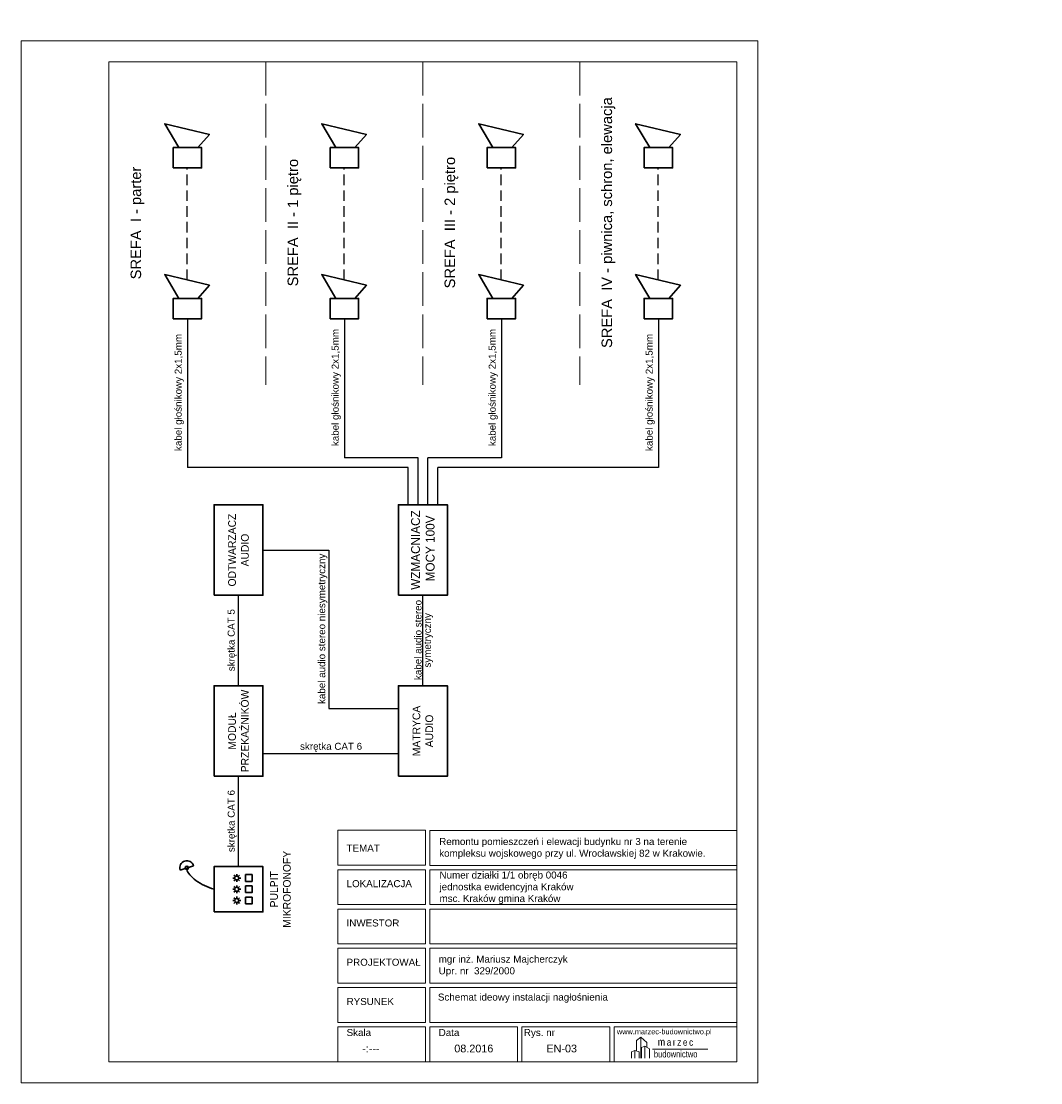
# Model space of a CAD drawing. Header units: centimetres. Extents: x 74448 to 96987, y -37016 to -10817.
# Tile 112 of 174: x 88536 to 91442, y -37016 to -33990. Entities that reach past the tile are written whole.
import ezdxf

# ---------------------------------------------------------------- set-up
doc = ezdxf.new("R2010")
doc.units = ezdxf.units.CM
doc.header["$LTSCALE"] = 0.02
doc.linetypes.add('ACAD_ISO02W100', pattern=[15, 12, -3])
doc.linetypes.add('DASHED', pattern=[0.75, 0.5, -0.25])
doc.layers.get('0').update_dxf_attribs({"color": 8, "lineweight": 13})
doc.layers.add('_pk_opis legenda', color=7, linetype='Continuous')
doc.layers.add('_pk_tabelka', color=7, linetype='Continuous', lineweight=15)
doc.layers.add('linia', color=7, linetype='Continuous', lineweight=5)
doc.styles.add('1-100', font='arial.ttf', dxfattribs={"width": 0.5, "oblique": 5, "height": 20})
doc.styles.add('ARCH. STANDARD', font='arial.ttf')
doc.styles.get("Standard").update_dxf_attribs({"font": 'arial.ttf', "height": 12})
doc.styles.add('Tomasz_W legenda', font='TCM_____.TTF')

# ---------------------------------------------------------------- blocks, each defined once
blk = doc.blocks.new('A$C2559252F')
at = {"lineweight": 9}
for p, q in [((-20.01, 3.95), (-18.01, 5.47)), ((-18.01, 5.47), (-15.17, 2.98)), ((-18.01, 5.47), (-18.01, -4.14)), ((-20.01, -0.88), (-20.01, 3.95)), ((-17.65, 0.81), (-16.1, 1.39)), ((-17.65, -4.14), (-17.65, 0.81)), ((-16.1, 1.39), (-13.97, 0.07)), ((-16.1, 1.39), (-16.1, -4.14)), ((-15.17, 2.98), (-15.17, 0.81)), ((-13.97, 0.07), (-13.97, -4.14)), ((-12.57, 0), (12.57, 0)), ((-20.67, -0.7), (-20.67, -4.14))]:
    blk.add_line(p, q, dxfattribs=at)
blk.add_lwpolyline([(-22.28, -4.14), (-22.28, -1.29), (-20.67, -0.7), (-18.79, -1.2), (-18.79, -4.14)], dxfattribs=at)
at = {"lineweight": 9, "attachment_point": 1}
for s, insert, char_height, width in [('{\\fTechnic|b0|i0|c2|p2;\\H1.1667x;m\\H0.57141x; \\H1.6001x;a\\H0.62496x; \\H1.6001x;r\\H0.62496x; \\H1.6001x;z\\H0.62496x; \\H1.6001x;e\\H0.62496x; \\H1.6001x;c}', (-10.22, 5.04), 3, 25.2165), ('{\\fTechnic|b0|i0|c2|p2;\\H0.25x;budownictwo}', (-11.99, -0.78), 12, 32.0979)]:
    blk.add_mtext(s, dxfattribs=dict(at, insert=insert, char_height=char_height, width=width))

msp = doc.modelspace()

# ---------------------------------------------------------------- linework, layer by layer
at = {"layer": '_pk_opis legenda', "linetype": 'DASHED', "ltscale": 3000}
for p, q in [((89008.4, -34727.3), (89008.4, -34408.1)), ((89455.9, -34727.3), (89455.9, -34408.1)), ((89903.4, -34727.3), (89903.4, -34408.1)), ((90350.9, -34727.3), (90350.9, -34408.1))]:
    msp.add_line(p, q, dxfattribs=at)
at = {"layer": '_pk_opis legenda'}
for p, q in [((89009.3, -34837.9), (89009.3, -35262.1)), ((89456.8, -34837.9), (89456.8, -35234.1)), ((89904.3, -34837.9), (89904.3, -35234.1)), ((90351.8, -34837.9), (90351.8, -35262.1)), ((89666.9, -35234.1), (89456.8, -35234.1)), ((89666.9, -35368.4), (89666.9, -35234.1)), ((89904.3, -35234.1), (89694.9, -35234.1)), ((89694.9, -35368.4), (89694.9, -35234.1)), ((89638.9, -35262.1), (89009.3, -35262.1)), ((89638.9, -35368.4), (89638.9, -35262.1)), ((90351.8, -35262.1), (89722.9, -35262.1)), ((89722.9, -35368.4), (89722.9, -35262.1)), ((89224.7, -35497.3), (89412.9, -35497.3)), ((89412.9, -35497.3), (89412.9, -35948.5)), ((89155, -35884.1), (89155, -35626.2)), ((89680.6, -35884.1), (89680.6, -35626.2)), ((89412.9, -35948.5), (89610.9, -35948.5)), ((89224.7, -36077.4), (89610.9, -36077.4)), ((89155, -36399.7), (89155, -36141.9))]:
    msp.add_line(p, q, dxfattribs=at)
at = {"layer": '_pk_tabelka', "color": 7, "ltscale": 3}
for p, q in [((88535.6, -34045.7), (88535.6, -37015.7)), ((90635.6, -34045.7), (88535.6, -34045.7)), ((90635.6, -34045.7), (90635.6, -37015.7)), ((90575.6, -34105.7), (88785.6, -34105.7)), ((88785.6, -34105.7), (88785.6, -36955.7)), ((90575.6, -34105.7), (90575.6, -36955.7)), ((90575.6, -36955.7), (88785.6, -36955.7)), ((90635.6, -37015.7), (88535.6, -37015.7))]:
    msp.add_line(p, q, dxfattribs=at)
at = {"layer": '_pk_tabelka', "lineweight": 30}
for p, q in [((88988.5, -36409.3), (89027.1, -36397.1)), ((89146, -36428.1), (89142, -36424.1)), ((89150, -36426.5), (89150, -36420.8)), ((89157.9, -36424.1), (89153.9, -36428.1)), ((89144.3, -36432.1), (89138.7, -36432.1)), ((89146, -36436.1), (89142, -36440)), ((89146, -36460.2), (89142, -36456.2)), ((89150, -36443.3), (89150, -36437.7)), ((89150, -36458.6), (89150, -36453)), ((89157.9, -36440), (89153.9, -36436.1)), ((89157.9, -36456.2), (89153.9, -36460.2)), ((89161.2, -36432.1), (89155.6, -36432.1)), ((89144.3, -36464.2), (89138.7, -36464.2)), ((89146, -36468.2), (89142, -36472.1)), ((89146, -36492.3), (89142, -36488.4)), ((89150, -36475.4), (89150, -36469.8)), ((89150, -36490.7), (89150, -36485.1)), ((89157.9, -36472.1), (89153.9, -36468.2)), ((89157.9, -36488.4), (89153.9, -36492.3)), ((89161.2, -36464.2), (89155.6, -36464.2)), ((89144.3, -36496.3), (89138.7, -36496.3)), ((89146, -36500.3), (89142, -36504.3)), ((89150, -36507.6), (89150, -36501.9)), ((89157.9, -36504.3), (89153.9, -36500.3)), ((89161.2, -36496.3), (89155.6, -36496.3))]:
    msp.add_line(p, q, dxfattribs=at)
for points in [[(88985.2, -34350.4), (88944.6, -34282.2), (89072.1, -34312.7), (89039.2, -34350.4)], [(89432.7, -34350.4), (89392.1, -34282.2), (89519.6, -34312.7), (89486.7, -34350.4)], [(89880.2, -34350.4), (89839.6, -34282.2), (89967.1, -34312.7), (89934.2, -34350.4)], [(90327.7, -34350.4), (90287.1, -34282.2), (90414.6, -34312.7), (90381.7, -34350.4)], [(88985.2, -34780.2), (88944.6, -34712), (89072.1, -34742.5), (89039.2, -34780.2)], [(89432.7, -34780.2), (89392.1, -34712), (89519.6, -34742.5), (89486.7, -34780.2)], [(89880.2, -34780.2), (89839.6, -34712), (89967.1, -34742.5), (89934.2, -34780.2)], [(90327.7, -34780.2), (90287.1, -34712), (90414.6, -34742.5), (90381.7, -34780.2)]]:
    msp.add_lwpolyline(points, dxfattribs=at)
for points in [[(88968.8, -34408.1), (88968.8, -34350.4), (89049.9, -34350.4), (89049.9, -34408.1)], [(89416.3, -34408.1), (89416.3, -34350.4), (89497.4, -34350.4), (89497.4, -34408.1)], [(89863.8, -34408.1), (89863.8, -34350.4), (89944.9, -34350.4), (89944.9, -34408.1)], [(90311.3, -34408.1), (90311.3, -34350.4), (90392.4, -34350.4), (90392.4, -34408.1)], [(88968.8, -34837.9), (88968.8, -34780.2), (89049.9, -34780.2), (89049.9, -34837.9)], [(89416.3, -34837.9), (89416.3, -34780.2), (89497.4, -34780.2), (89497.4, -34837.9)], [(89863.8, -34837.9), (89863.8, -34780.2), (89944.9, -34780.2), (89944.9, -34837.9)], [(90311.3, -34837.9), (90311.3, -34780.2), (90392.4, -34780.2), (90392.4, -34837.9)], [(89085.3, -35626.2), (89085.3, -35368.4), (89224.7, -35368.4), (89224.7, -35626.2)], [(89610.9, -35626.2), (89610.9, -35368.4), (89750.3, -35368.4), (89750.3, -35626.2)], [(89085.3, -36141.9), (89085.3, -35884.1), (89224.7, -35884.1), (89224.7, -36141.9)], [(89610.9, -36141.9), (89610.9, -35884.1), (89750.3, -35884.1), (89750.3, -36141.9)], [(89085.3, -36528.7), (89085.3, -36399.7), (89224.7, -36399.7), (89224.7, -36528.7)], [(89175.1, -36441.7), (89175.1, -36422.4), (89193.6, -36422.4), (89193.6, -36441.7)], [(89175.1, -36473.8), (89175.1, -36454.6), (89193.6, -36454.6), (89193.6, -36473.8)], [(89175.1, -36505.9), (89175.1, -36486.7), (89193.6, -36486.7), (89193.6, -36505.9)]]:
    msp.add_lwpolyline(points, close=True, dxfattribs=at)
at = {"layer": '_pk_tabelka', "color": 7, "ltscale": 3}
for points in [[(89438.1, -36395.5), (89688.1, -36395.5), (89688.1, -36296.1), (89438.1, -36296.1)], [(89700.6, -36396), (90575.6, -36396), (90575.6, -36296.6), (89700.6, -36296.6)], [(89438.1, -36508), (89688.1, -36508), (89688.1, -36408.5), (89438.1, -36408.5)], [(89700.6, -36508), (90575.6, -36508), (90575.6, -36408.5), (89700.6, -36408.5)], [(89438.1, -36619.9), (89688.1, -36619.9), (89688.1, -36520.5), (89438.1, -36520.5)], [(89700.6, -36619.9), (90575.6, -36619.9), (90575.6, -36520.5), (89700.6, -36520.5)], [(89438.1, -36731.8), (89688.1, -36731.8), (89688.1, -36632.4), (89438.1, -36632.4)], [(89700.6, -36731.8), (90575.6, -36731.8), (90575.6, -36632.4), (89700.6, -36632.4)], [(89438.1, -36843.7), (89688.1, -36843.7), (89688.1, -36744.3), (89438.1, -36744.3)], [(89700.6, -36843.7), (90575.6, -36843.7), (90575.6, -36744.3), (89700.6, -36744.3)], [(89438.1, -36955.7), (89688.1, -36955.7), (89688.1, -36856.2), (89438.1, -36856.2)], [(89700.6, -36955.7), (89950.6, -36955.7), (89950.6, -36856.2), (89700.6, -36856.2)], [(89963.1, -36955.7), (90213.1, -36955.7), (90213.1, -36856.2), (89963.1, -36856.2)], [(90225.6, -36955.7), (90575.6, -36955.7), (90575.6, -36856.2), (90225.6, -36856.2)]]:
    msp.add_lwpolyline(points, close=True, dxfattribs=at)
at = {"layer": '_pk_tabelka', "lineweight": 30}
for centre, radius in [((89007.8, -36403.2), 5.08), ((89150, -36432.1), 5.62), ((89150, -36464.2), 5.62), ((89150, -36496.3), 5.62)]:
    msp.add_circle(centre, radius, dxfattribs=at)
msp.add_arc((89007.8, -36403.2), 20.3, 17.5493, 197.5054, dxfattribs=at)
msp.add_ellipse((89074.6, -36430.4), major_axis=(66.2, -30.2), ratio=0.383119, start_param=3.418668, end_param=5.044931, dxfattribs=at)
at = {"layer": 'linia', "linetype": 'ACAD_ISO02W100', "lineweight": 15, "ltscale": 400}
for p, q in [((89233.1, -34105.7), (89233.1, -35026)), ((89680.6, -34105.7), (89680.6, -35026)), ((90128.1, -34105.7), (90128.1, -35026))]:
    msp.add_line(p, q, dxfattribs=at)

# ---------------------------------------------------------------- block references
at = {"layer": '_pk_tabelka', "color": 0, "xscale": 6.25, "yscale": 6.25, "zscale": 12.5}
msp.add_blockref('A$C2559252F', (90414.1, -36919.8), dxfattribs=at)

# ---------------------------------------------------------------- texts
at = {"layer": '_pk_opis legenda', "attachment_point": 4, "rotation": 90, "line_spacing_factor": 0.8, "style": '1-100'}
for s, insert, char_height, width in [('\\pi300.14;{\\Q0;\\W1;SREFA  I - parter}', (88866.9, -35026), 30, 920.354), ('\\pi280.23;{\\Q0;\\W1;SREFA  II - 1 piętro}', (89314.4, -35026), 30, 920.354), ('\\pi274.41;{\\Q0;\\W1;SREFA  III - 2 piętro}', (89761.9, -35026), 30, 920.354), ('\\pi104.47;{\\Q0;\\W1;SREFA  IV - piwnica, schron, elewacja}', (90209.4, -35026), 30, 920.354), ('\\pi46.97;{\\Q0;\\W1;kabel głośnikowy 2x1,5mm}', (88986.1, -35262.1), 20, 424.158), ('\\pi46.97;{\\Q0;\\W1;kabel głośnikowy 2x1,5mm}', (90328.6, -35262.1), 20, 424.158), ('\\pi32.97;{\\Q0;\\W1;kabel głośnikowy 2x1,5mm}', (89433.6, -35234.1), 20, 396.158), ('\\pi32.97;{\\Q0;\\W1;kabel głośnikowy 2x1,5mm}', (89881.1, -35234.1), 20, 396.158), ('\\pi16.199;{\\Q0;\\W1;kabel audio stereo \\P\\pi51.854;symetryczny}', (89683, -35884.1), 20, 257.841), ('\\pi41.41;{\\Q0;\\W1;skrętka CAT 5}', (89137.2, -35884.1), 20, 257.841), ('\\pi41.492;{\\Q0;\\W1;skrętka CAT 6}', (89137.2, -36399.7), 20, 257.841), ('\\pi12.35;{\\Q0;\\W1;kabel audio stereo niesymetryczny}', (89395.1, -35948.5), 20, 451.221)]:
    msp.add_mtext(s, dxfattribs=dict(at, insert=insert, char_height=char_height, width=width))
at = {"layer": '_pk_opis legenda', "width": 257.841, "attachment_point": 5, "rotation": 90, "style": 'Tomasz_W legenda'}
for s, insert, char_height in [('WZMACNIACZ\\P MOCY 100V', (89680.6, -35497.3), 25), ('ODTWARZACZ\\PAUDIO', (89155, -35497.3), 22), ('MODUŁ\\PPRZEKAŹNIKÓW', (89155, -36013), 22), ('MATRYCA\\PAUDIO', (89680.6, -36013), 22), ('PULPIT\\PMIKROFONOFY', (89274.7, -36464.2), 22)]:
    msp.add_mtext(s, dxfattribs=dict(at, insert=insert, char_height=char_height))
at = {"layer": '_pk_opis legenda', "insert": (89224.7, -36059.7), "char_height": 20, "width": 386.163, "attachment_point": 4, "line_spacing_factor": 0.8, "style": '1-100'}
msp.add_mtext('\\pi105.65;{\\Q0;\\W1;skrętka CAT 6}', dxfattribs=at)
at = {"layer": '_pk_tabelka', "color": 7, "style": 'ARCH. STANDARD'}
for s, height, p in [('TEMAT', 19.99, (89463.1, -36356.9)), ('LOKALIZACJA', 19.988, (89463.1, -36458.2)), ('INWESTOR', 19.99, (89463.1, -36570.2)), ('PROJEKTOWAŁ', 19.988, (89463.1, -36682.1)), ('RYSUNEK', 19.99, (89463.1, -36794))]:
    msp.add_text(s, height=height, dxfattribs=at).set_placement(p)
at = {"layer": '_pk_tabelka', "color": 7, "lineweight": 13, "insert": (89727.1, -36318.1), "char_height": 20, "width": 828.736, "attachment_point": 1, "style": 'ARCH. STANDARD'}
msp.add_mtext('{\\C0;Remontu pomieszczeń i elewacji budynku nr 3 na terenie kompleksu wojskowego przy ul. Wrocławskiej 82 w Krakowie.\\H1.2565x; }', dxfattribs=at)
at = {"layer": '_pk_tabelka', "color": 7, "lineweight": 13, "attachment_point": 1}
for s, insert, char_height, width in [('{\\C0;Numer działki 1/1 obręb 0046 \\Pjednostka ewidencyjna Kraków\\Pmsc. Kraków gmina Kraków}', (89728, -36413.6), 20, 982.933), ('\\pl373.34,t5.4,12920;{\\C0;35 Wojskowy Oddział Gospodarczy\\Pul. Krakowska 2, 30-901 Kraków}', (82063.3, -36538.8), 20, 982.933), ('mgr inż.{\\fArial|b0|i0|c238|p34; Mariusz Majcherczyk\\PUpr. nr  329/2000}', (89725.6, -36653.2), 20, 982.933), ('Schemat ideowy instalacji nagłośnienia', (89723.4, -36761.4), 20, 716.04), ('Skala', (89463.1, -36862.5), 20, 982.933), ('Data', (89725.6, -36862.5), 20, 982.933), ('Rys. nr\\P^I', (89968.4, -36862.5), 20, 982.933), ('www.marzec-budownictwo.pl', (90233.6, -36862.5), 15, 982.933)]:
    msp.add_mtext(s, dxfattribs=dict(at, insert=insert, char_height=char_height, width=width))
at = {"layer": '_pk_tabelka', "color": 7, "char_height": 22.05, "width": 15.335, "attachment_point": 1}
for s, insert in [('08.2016', (89770.1, -36907)), ('-:---', (89507.6, -36907))]:
    msp.add_mtext(s, dxfattribs=dict(at, insert=insert))
at = {"layer": '_pk_tabelka', "insert": (90032.6, -36907), "char_height": 22.05, "width": 15.335, "attachment_point": 1}
msp.add_mtext('EN-03', dxfattribs=at)

doc.saveas('drawing.dxf')
